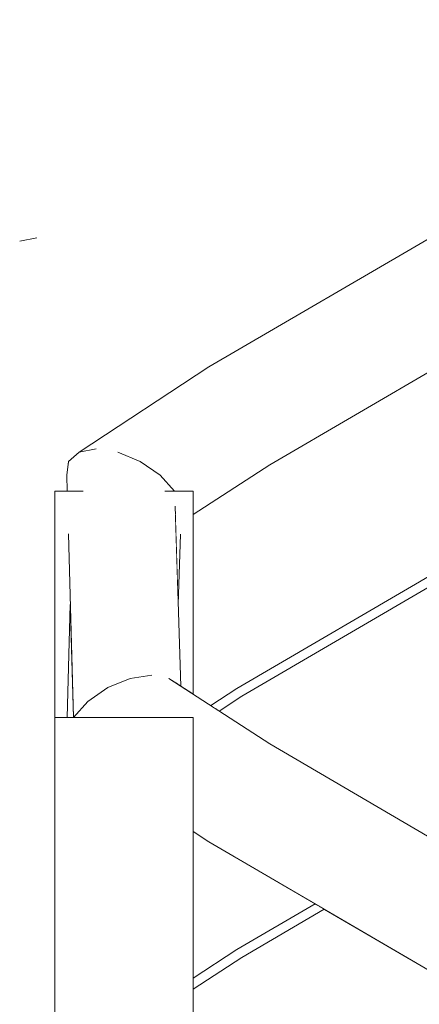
# Model space of a CAD drawing. Header units: millimetres. Extents: x -126680 to -83680, y 18016 to 39016.
# Tile 100 of 121: x -110364 to -110191, y 31921 to 32348. Entities that reach past the tile are written whole.
import ezdxf

# ---------------------------------------------------------------- set-up
doc = ezdxf.new("R2010")
doc.units = ezdxf.units.MM
doc.header["$MEASUREMENT"] = 0
doc.linetypes.add('Wipeout_Contour', pattern=[1000, 0, -1000])
doc.layers.add('Nowe_Konstrukcja - Schody', color=7, linetype='Continuous')
doc.layers.add('Nowe_Konstrukcja - Ściany zew', color=7, linetype='Continuous')
doc.layers.add('Nowe_Konstrukcja - Schody_Nr_pióra__101', color=250, linetype='Continuous', lineweight=13, true_color=0x333333)
doc.layers.add('Nowe_Konstrukcja - Schody_Nr_pióra__3', color=7, linetype='Continuous', lineweight=13)

msp = doc.modelspace()

# ---------------------------------------------------------------- linework, layer by layer
at = {"layer": 'Nowe_Konstrukcja - Schody_Nr_pióra__3', "color": 7, "linetype": 'Continuous', "lineweight": 13}
msp.add_line((-110364.21, 32251.72), (-110356.82, 32253.09), dxfattribs=at)

# ---------------------------------------------------------------- wipeouts: each hides what was drawn before it
at = {"color": 254, "linetype": 'Wipeout_Contour', "lineweight": 0, "ltscale": 344791.3532}
msp.add_wipeout([(-110343.83, 32150.21), (-110343.64, 32143.19), (-110343.18, 32143.19)], dxfattribs=at).dxf.layer = 'Nowe_Konstrukcja - Schody'
at = {"color": 254, "linetype": 'Wipeout_Contour', "lineweight": 0, "ltscale": 344657.632896}
msp.add_wipeout([(-110318.94, 32045.01), (-110334.64, 32052.03), (-110323.04, 32045.01)], dxfattribs=at).dxf.layer = 'Nowe_Konstrukcja - Schody'
at = {"color": 254, "linetype": 'Wipeout_Contour', "lineweight": 0, "ltscale": 574062.953642}
msp.add_wipeout([(-110288.98, 31931.85), (-110270.03, 31944.29), (-110236.11, 31964.11), (-110282.14, 31991.02), (-110288.98, 31995.52)], dxfattribs=at).dxf.layer = 'Nowe_Konstrukcja - Ściany zew'

# ---------------------------------------------------------------- next in the draw order: wipeouts: each hides what was drawn before it
at = {"color": 254, "linetype": 'Wipeout_Contour', "lineweight": 0, "ltscale": 344788.375237}
msp.add_wipeout([(-110342.98, 32156.16), (-110341.94, 32143.19), (-110340.73, 32143.19)], dxfattribs=at).dxf.layer = 'Nowe_Konstrukcja - Schody'
at = {"color": 254, "linetype": 'Wipeout_Contour', "lineweight": 0, "ltscale": 344678.355962}
msp.add_wipeout([(-110340.91, 32045.01), (-110323.04, 32045.01), (-110334.64, 32052.03)], dxfattribs=at).dxf.layer = 'Nowe_Konstrukcja - Schody'
at = {"color": 254, "linetype": 'Wipeout_Contour', "lineweight": 0, "ltscale": 803385.11785}
msp.add_wipeout([(-110267.93, 31940.88), (-110288.98, 31927.15), (-110288.98, 31907.72), (-110267.93, 31893.98), (-110215.05, 31863.08), (-110139.14, 31907.45), (-110232.14, 31961.8)], dxfattribs=at).dxf.layer = 'Nowe_Konstrukcja - Ściany zew'

# ---------------------------------------------------------------- next in the draw order: wipeouts: each hides what was drawn before it
at = {"color": 254, "linetype": 'Wipeout_Contour', "lineweight": 0, "ltscale": 459722.720801}
msp.add_wipeout([(-110342.98, 32156.16), (-110343.83, 32150.21), (-110343.18, 32143.19), (-110341.94, 32143.19)], dxfattribs=at).dxf.layer = 'Nowe_Konstrukcja - Schody'
at = {"color": 254, "linetype": 'Wipeout_Contour', "lineweight": 0, "ltscale": 344717.345609}
msp.add_wipeout([(-110342.27, 32094.1), (-110343.64, 32045.01), (-110340.91, 32045.01)], dxfattribs=at).dxf.layer = 'Nowe_Konstrukcja - Schody'
at = {"color": 254, "linetype": 'Wipeout_Contour', "lineweight": 0, "ltscale": 344613.094324}
msp.add_wipeout([(-110325.99, 32057.98), (-110304.56, 32045.01), (-110297.94, 32045.01)], dxfattribs=at).dxf.layer = 'Nowe_Konstrukcja - Schody'
at = {"color": 254, "linetype": 'Wipeout_Contour', "lineweight": 0, "ltscale": 458682.697878}
msp.add_wipeout([(-110001.59, 31827.06), (-110000.63, 31828.71), (-110281.14, 31992.64), (-110282.14, 31991.02)], dxfattribs=at).dxf.layer = 'Nowe_Konstrukcja - Schody'

# ---------------------------------------------------------------- next in the draw order: wipeouts: each hides what was drawn before it
at = {"color": 254, "linetype": 'Wipeout_Contour', "lineweight": 0, "ltscale": 459528.732647}
msp.add_wipeout([(-110325.99, 32057.98), (-110334.64, 32052.03), (-110318.94, 32045.01), (-110304.56, 32045.01)], dxfattribs=at).dxf.layer = 'Nowe_Konstrukcja - Schody'
at = {"color": 254, "linetype": 'Wipeout_Contour', "lineweight": 0, "ltscale": 458678.939654}
msp.add_wipeout([(-110000.63, 31828.71), (-109997.9, 31833.38), (-110278.29, 31997.25), (-110281.14, 31992.64)], dxfattribs=at).dxf.layer = 'Nowe_Konstrukcja - Schody'

# ---------------------------------------------------------------- next in the draw order: wipeouts: each hides what was drawn before it
at = {"color": 254, "linetype": 'Wipeout_Contour', "lineweight": 0, "ltscale": 459643.067986}
msp.add_wipeout([(-110341.63, 32126.68), (-110343.12, 32124.6), (-110340.91, 32045.01), (-110334.64, 32052.03)], dxfattribs=at).dxf.layer = 'Nowe_Konstrukcja - Schody'
at = {"color": 254, "linetype": 'Wipeout_Contour', "lineweight": 0, "ltscale": 458671.996073}
msp.add_wipeout([(-109997.9, 31833.38), (-109993.81, 31840.39), (-110274.02, 32004.15), (-110278.29, 31997.25)], dxfattribs=at).dxf.layer = 'Nowe_Konstrukcja - Schody'
at = {"color": 254, "linetype": 'Wipeout_Contour', "lineweight": 0, "ltscale": 459329.395246}
msp.add_wipeout([(-110288.98, 31995.52), (-110282.14, 31991.02), (-110281.14, 31992.64), (-110288.98, 31997.48)], dxfattribs=at).dxf.layer = 'Nowe_Konstrukcja - Schody'

# ---------------------------------------------------------------- next in the draw order: wipeouts: each hides what was drawn before it
at = {"color": 254, "linetype": 'Wipeout_Contour', "lineweight": 0, "ltscale": 458662.925798}
msp.add_wipeout([(-109993.81, 31840.39), (-109988.98, 31848.65), (-110268.98, 32012.28), (-110274.02, 32004.15)], dxfattribs=at).dxf.layer = 'Nowe_Konstrukcja - Schody'
at = {"color": 254, "linetype": 'Wipeout_Contour', "lineweight": 0, "ltscale": 459329.416414}
msp.add_wipeout([(-110278.29, 31997.25), (-110288.98, 32003), (-110288.98, 31997.63), (-110281.14, 31992.64)], dxfattribs=at).dxf.layer = 'Nowe_Konstrukcja - Schody'

# ---------------------------------------------------------------- next in the draw order: wipeouts: each hides what was drawn before it
at = {"color": 254, "linetype": 'Wipeout_Contour', "lineweight": 0, "ltscale": 458653.110802}
msp.add_wipeout([(-109988.98, 31848.65), (-109984.15, 31856.91), (-110263.94, 32020.42), (-110268.98, 32012.28)], dxfattribs=at).dxf.layer = 'Nowe_Konstrukcja - Schody'
at = {"color": 254, "linetype": 'Wipeout_Contour', "lineweight": 0, "ltscale": 344501.309868}
msp.add_wipeout([(-110288.98, 31997.63), (-110288.98, 31997.48), (-110281.14, 31992.64)], dxfattribs=at).dxf.layer = 'Nowe_Konstrukcja - Schody'

# ---------------------------------------------------------------- next in the draw order: wipeouts: each hides what was drawn before it
at = {"color": 254, "linetype": 'Wipeout_Contour', "lineweight": 0, "ltscale": 458644.045331}
msp.add_wipeout([(-109984.15, 31856.91), (-109980.06, 31863.91), (-110259.67, 32027.32), (-110263.94, 32020.42)], dxfattribs=at).dxf.layer = 'Nowe_Konstrukcja - Schody'
at = {"color": 254, "linetype": 'Wipeout_Contour', "lineweight": 0, "ltscale": 459329.859446}
msp.add_wipeout([(-110274.02, 32004.15), (-110288.98, 32011.4), (-110288.98, 32003.89), (-110278.29, 31997.25)], dxfattribs=at).dxf.layer = 'Nowe_Konstrukcja - Schody'

# ---------------------------------------------------------------- next in the draw order: wipeouts: each hides what was drawn before it
at = {"color": 254, "linetype": 'Wipeout_Contour', "lineweight": 0, "ltscale": 458637.108412}
msp.add_wipeout([(-109980.06, 31863.91), (-109977.33, 31868.59), (-110256.82, 32031.93), (-110259.67, 32027.32)], dxfattribs=at).dxf.layer = 'Nowe_Konstrukcja - Schody'
at = {"color": 254, "linetype": 'Wipeout_Contour', "lineweight": 0, "ltscale": 344503.106759}
msp.add_wipeout([(-110288.98, 32003.89), (-110288.98, 32003), (-110278.29, 31997.25)], dxfattribs=at).dxf.layer = 'Nowe_Konstrukcja - Schody'

# ---------------------------------------------------------------- next in the draw order: wipeouts: each hides what was drawn before it
at = {"color": 254, "linetype": 'Wipeout_Contour', "lineweight": 0, "ltscale": 458633.354563}
msp.add_wipeout([(-109977.33, 31868.59), (-109976.37, 31870.23), (-110255.82, 32033.55), (-110256.82, 32031.93)], dxfattribs=at).dxf.layer = 'Nowe_Konstrukcja - Schody'
at = {"color": 254, "linetype": 'Wipeout_Contour', "lineweight": 0, "ltscale": 459330.559311}
msp.add_wipeout([(-110288.98, 32013.29), (-110274.02, 32004.15), (-110268.98, 32012.28), (-110288.98, 32021.38)], dxfattribs=at).dxf.layer = 'Nowe_Konstrukcja - Schody'

# ---------------------------------------------------------------- next in the draw order: wipeouts: each hides what was drawn before it
at = {"color": 254, "linetype": 'Wipeout_Contour', "lineweight": 0, "ltscale": 344505.868394}
msp.add_wipeout([(-110288.98, 32013.29), (-110288.98, 32011.4), (-110274.02, 32004.15)], dxfattribs=at).dxf.layer = 'Nowe_Konstrukcja - Schody'

# ---------------------------------------------------------------- next in the draw order: wipeouts: each hides what was drawn before it
at = {"color": 254, "linetype": 'Wipeout_Contour', "lineweight": 0, "ltscale": 459331.433056}
msp.add_wipeout([(-110263.94, 32020.42), (-110288.98, 32031.61), (-110288.98, 32024.39), (-110268.98, 32012.28)], dxfattribs=at).dxf.layer = 'Nowe_Konstrukcja - Schody'

# ---------------------------------------------------------------- next in the draw order: wipeouts: each hides what was drawn before it
at = {"color": 254, "linetype": 'Wipeout_Contour', "lineweight": 0, "ltscale": 344509.167278}
msp.add_wipeout([(-110288.98, 32024.39), (-110288.98, 32021.38), (-110268.98, 32012.28)], dxfattribs=at).dxf.layer = 'Nowe_Konstrukcja - Schody'

# ---------------------------------------------------------------- next in the draw order: wipeouts: each hides what was drawn before it
at = {"color": 254, "linetype": 'Wipeout_Contour', "lineweight": 0, "ltscale": 459332.452621}
msp.add_wipeout([(-110288.98, 32040.87), (-110288.98, 32035.58), (-110263.94, 32020.42), (-110259.67, 32027.32)], dxfattribs=at).dxf.layer = 'Nowe_Konstrukcja - Schody'

# ---------------------------------------------------------------- next in the draw order: wipeouts: each hides what was drawn before it
at = {"color": 254, "linetype": 'Wipeout_Contour', "lineweight": 0, "ltscale": 344512.569187}
msp.add_wipeout([(-110288.98, 32035.58), (-110288.98, 32031.61), (-110263.94, 32020.42)], dxfattribs=at).dxf.layer = 'Nowe_Konstrukcja - Schody'

# ---------------------------------------------------------------- next in the draw order: wipeouts: each hides what was drawn before it
at = {"color": 254, "linetype": 'Wipeout_Contour', "lineweight": 0, "ltscale": 344513.91691}
msp.add_wipeout([(-110259.67, 32027.32), (-110256.82, 32031.93), (-110316.28, 32061.96)], dxfattribs=at).dxf.layer = 'Nowe_Konstrukcja - Schody'

# ---------------------------------------------------------------- next in the draw order: wipeouts: each hides what was drawn before it
at = {"color": 254, "linetype": 'Wipeout_Contour', "lineweight": 0, "ltscale": 689144.759489}
msp.add_wipeout([(-110325.99, 32057.98), (-110297.94, 32045.01), (-110288.98, 32045.01), (-110288.98, 32040.87), (-110259.67, 32027.32), (-110316.28, 32061.96)], dxfattribs=at).dxf.layer = 'Nowe_Konstrukcja - Schody'

# ---------------------------------------------------------------- next in the draw order: wipeouts: each hides what was drawn before it
at = {"color": 254, "linetype": 'Wipeout_Contour', "lineweight": 0, "ltscale": 459634.192114}
msp.add_wipeout([(-110339.5, 32136.09), (-110341.28, 32134.97), (-110334.64, 32052.03), (-110325.99, 32057.98)], dxfattribs=at).dxf.layer = 'Nowe_Konstrukcja - Schody'
at = {"color": 254, "linetype": 'Wipeout_Contour', "lineweight": 0, "ltscale": 344503.411466}
msp.add_wipeout([(-110256.82, 32031.93), (-110255.82, 32033.55), (-110306.97, 32063.36)], dxfattribs=at).dxf.layer = 'Nowe_Konstrukcja - Schody'

# ---------------------------------------------------------------- next in the draw order: wipeouts: each hides what was drawn before it
at = {"color": 254, "linetype": 'Wipeout_Contour', "lineweight": 0, "ltscale": 459641.376708}
msp.add_wipeout([(-110341.63, 32126.68), (-110334.73, 32052.94), (-110334.72, 32053.04), (-110341.28, 32134.97)], dxfattribs=at).dxf.layer = 'Nowe_Konstrukcja - Schody'
at = {"color": 254, "linetype": 'Wipeout_Contour', "lineweight": 0, "ltscale": 344568.857275}
msp.add_wipeout([(-110256.82, 32031.93), (-110306.97, 32063.36), (-110316.28, 32061.96)], dxfattribs=at).dxf.layer = 'Nowe_Konstrukcja - Schody'

# ---------------------------------------------------------------- next in the draw order: wipeouts: each hides what was drawn before it
at = {"color": 254, "linetype": 'Wipeout_Contour', "lineweight": 0, "ltscale": 344552.220933}
msp.add_wipeout([(-110255.82, 32033.55), (-110299.5, 32061.96), (-110306.97, 32063.36)], dxfattribs=at).dxf.layer = 'Nowe_Konstrukcja - Schody'

# ---------------------------------------------------------------- next in the draw order: wipeouts: each hides what was drawn before it
at = {"color": 254, "linetype": 'Wipeout_Contour', "lineweight": 0, "ltscale": 344628.222137}
msp.add_wipeout([(-110295.19, 32059.16), (-110311.97, 32156.16), (-110299.5, 32061.96)], dxfattribs=at).dxf.layer = 'Nowe_Konstrukcja - Schody'
at = {"color": 254, "linetype": 'Wipeout_Contour', "lineweight": 0, "ltscale": 344517.552105}
msp.add_wipeout([(-110268.98, 32055.92), (-110279.67, 32049.06), (-110279.37, 32048.87)], dxfattribs=at).dxf.layer = 'Nowe_Konstrukcja - Schody'
at = {"color": 254, "linetype": 'Wipeout_Contour', "lineweight": 0, "ltscale": 459002.215223}
msp.add_wipeout([(-110348.98, 31112.28), (-110288.98, 31112.28), (-110288.98, 32045.01), (-110348.98, 32045.01)], dxfattribs=at).dxf.layer = 'Nowe_Konstrukcja - Schody'

# ---------------------------------------------------------------- next in the draw order: linework, layer by layer
at = {"layer": 'Nowe_Konstrukcja - Schody_Nr_pióra__101', "color": 250, "linetype": 'Continuous', "lineweight": 13, "true_color": 0x333333}
msp.add_line((-110282.14, 31991.02), (-110288.98, 31995.52), dxfattribs=at)

# ---------------------------------------------------------------- next in the draw order: wipeouts: each hides what was drawn before it
at = {"color": 254, "linetype": 'Wipeout_Contour', "lineweight": 0, "ltscale": 344681.853251}
msp.add_wipeout([(-110311.97, 32156.16), (-110321.68, 32160.14), (-110299.5, 32061.96)], dxfattribs=at).dxf.layer = 'Nowe_Konstrukcja - Schody'
at = {"color": 254, "linetype": 'Wipeout_Contour', "lineweight": 0, "ltscale": 459354.608477}
msp.add_wipeout([(-110269.73, 32057.12), (-110280.68, 32049.72), (-110279.67, 32049.06), (-110268.98, 32055.92)], dxfattribs=at).dxf.layer = 'Nowe_Konstrukcja - Schody'
at = {"color": 254, "linetype": 'Wipeout_Contour', "lineweight": 0, "ltscale": 344437.491996}
msp.add_wipeout([(-110288.98, 31929.77), (-110288.98, 31929.02), (-110268.98, 31942.59)], dxfattribs=at).dxf.layer = 'Nowe_Konstrukcja - Schody'

# ---------------------------------------------------------------- next in the draw order: wipeouts: each hides what was drawn before it
at = {"color": 254, "linetype": 'Wipeout_Contour', "lineweight": 0, "ltscale": 344699.973837}
msp.add_wipeout([(-110316.28, 32061.96), (-110338.47, 32160.14), (-110325.99, 32057.98)], dxfattribs=at).dxf.layer = 'Nowe_Konstrukcja - Schody'
at = {"color": 254, "linetype": 'Wipeout_Contour', "lineweight": 0, "ltscale": 344612.942341}
msp.add_wipeout([(-110303.32, 32150.21), (-110295.08, 32059.09), (-110294.77, 32058.88)], dxfattribs=at).dxf.layer = 'Nowe_Konstrukcja - Schody'
at = {"color": 254, "linetype": 'Wipeout_Contour', "lineweight": 0, "ltscale": 344513.610953}
msp.add_wipeout([(-110268.24, 32054.72), (-110278.35, 32048.21), (-110278.17, 32048.09)], dxfattribs=at).dxf.layer = 'Nowe_Konstrukcja - Schody'
at = {"color": 254, "linetype": 'Wipeout_Contour', "lineweight": 0, "ltscale": 459241.93481}
msp.add_wipeout([(-110269.73, 31943.79), (-110288.98, 31930.78), (-110288.98, 31929.77), (-110268.98, 31942.59)], dxfattribs=at).dxf.layer = 'Nowe_Konstrukcja - Schody'

# ---------------------------------------------------------------- next in the draw order: wipeouts: each hides what was drawn before it
at = {"color": 254, "linetype": 'Wipeout_Contour', "lineweight": 0, "ltscale": 689526.013276}
msp.add_wipeout([(-110342.98, 32156.16), (-110340.73, 32143.19), (-110336.74, 32143.19), (-110339.5, 32136.09), (-110325.99, 32057.98), (-110338.47, 32160.14)], dxfattribs=at).dxf.layer = 'Nowe_Konstrukcja - Schody'
at = {"color": 254, "linetype": 'Wipeout_Contour', "lineweight": 0, "ltscale": 459516.80042}
msp.add_wipeout([(-110303.32, 32150.21), (-110311.97, 32156.16), (-110295.19, 32059.16), (-110295.08, 32059.09)], dxfattribs=at).dxf.layer = 'Nowe_Konstrukcja - Schody'
at = {"color": 254, "linetype": 'Wipeout_Contour', "lineweight": 0, "ltscale": 459349.506422}
msp.add_wipeout([(-110268.98, 32055.92), (-110279.37, 32048.87), (-110278.35, 32048.21), (-110268.24, 32054.72)], dxfattribs=at).dxf.layer = 'Nowe_Konstrukcja - Schody'
at = {"color": 254, "linetype": 'Wipeout_Contour', "lineweight": 0, "ltscale": 344435.545978}
msp.add_wipeout([(-110268.24, 31941.38), (-110288.98, 31928.03), (-110288.98, 31927.55)], dxfattribs=at).dxf.layer = 'Nowe_Konstrukcja - Schody'

# ---------------------------------------------------------------- next in the draw order: linework, layer by layer
at = {"layer": 'Nowe_Konstrukcja - Schody_Nr_pióra__101', "color": 250, "linetype": 'Continuous', "lineweight": 13, "true_color": 0x333333}
msp.add_line((-110343.83, 32150.21), (-110342.98, 32156.16), dxfattribs=at)

# ---------------------------------------------------------------- next in the draw order: wipeouts: each hides what was drawn before it
at = {"color": 254, "linetype": 'Wipeout_Contour', "lineweight": 0, "ltscale": 344676.461283}
msp.add_wipeout([(-110306.97, 32063.36), (-110330.99, 32161.54), (-110316.28, 32061.96)], dxfattribs=at).dxf.layer = 'Nowe_Konstrukcja - Schody'
at = {"color": 254, "linetype": 'Wipeout_Contour', "lineweight": 0, "ltscale": 689270.368369}
msp.add_wipeout([(-110297.05, 32143.19), (-110303.32, 32150.21), (-110294.77, 32058.88), (-110294.34, 32058.6), (-110296.84, 32136.64), (-110301.26, 32143.19)], dxfattribs=at).dxf.layer = 'Nowe_Konstrukcja - Schody'
at = {"color": 254, "linetype": 'Wipeout_Contour', "lineweight": 0, "ltscale": 459345.954885}
msp.add_wipeout([(-110268.24, 32054.72), (-110278.17, 32048.09), (-110277.75, 32047.81), (-110267.93, 32054.22)], dxfattribs=at).dxf.layer = 'Nowe_Konstrukcja - Schody'
at = {"color": 254, "linetype": 'Wipeout_Contour', "lineweight": 0, "ltscale": 459238.86411}
msp.add_wipeout([(-110268.98, 31942.59), (-110288.98, 31929.02), (-110288.98, 31928.03), (-110268.24, 31941.38)], dxfattribs=at).dxf.layer = 'Nowe_Konstrukcja - Schody'

# ---------------------------------------------------------------- next in the draw order: wipeouts: each hides what was drawn before it
at = {"color": 254, "linetype": 'Wipeout_Contour', "lineweight": 0, "ltscale": 344733.756371}
msp.add_wipeout([(-110330.99, 32161.54), (-110338.47, 32160.14), (-110316.28, 32061.96)], dxfattribs=at).dxf.layer = 'Nowe_Konstrukcja - Schody'
at = {"color": 254, "linetype": 'Wipeout_Contour', "lineweight": 0, "ltscale": 344630.338115}
msp.add_wipeout([(-110294.5, 32124.54), (-110296.77, 32134.5), (-110295.48, 32094.1)], dxfattribs=at).dxf.layer = 'Nowe_Konstrukcja - Schody'
at = {"color": 254, "linetype": 'Wipeout_Contour', "lineweight": 0, "ltscale": 344523.202205}
msp.add_wipeout([(-110270.03, 32057.62), (-110281.38, 32050.17), (-110281.34, 32050.15)], dxfattribs=at).dxf.layer = 'Nowe_Konstrukcja - Schody'
at = {"color": 254, "linetype": 'Wipeout_Contour', "lineweight": 0, "ltscale": 459236.746058}
msp.add_wipeout([(-110268.24, 31941.38), (-110288.98, 31927.55), (-110288.98, 31927.15), (-110267.93, 31940.88)], dxfattribs=at).dxf.layer = 'Nowe_Konstrukcja - Schody'

# ---------------------------------------------------------------- next in the draw order: wipeouts: each hides what was drawn before it
at = {"color": 254, "linetype": 'Wipeout_Contour', "lineweight": 0, "ltscale": 344651.070289}
msp.add_wipeout([(-110299.5, 32061.96), (-110321.68, 32160.14), (-110306.97, 32063.36)], dxfattribs=at).dxf.layer = 'Nowe_Konstrukcja - Schody'
at = {"color": 254, "linetype": 'Wipeout_Contour', "lineweight": 0, "ltscale": 1034281.329679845}
msp.add_wipeout([(-110348.98, 32143.19), (-110348.98, 32045.01), (-110343.64, 32045.01), (-110342.27, 32094.1), (-110343.12, 32124.6), (-110341.63, 32126.68), (-110341.28, 32134.97), (-110339.5, 32136.09), (-110336.74, 32143.19)], dxfattribs=at).dxf.layer = 'Nowe_Konstrukcja - Schody'
at = {"color": 254, "linetype": 'Wipeout_Contour', "lineweight": 0, "ltscale": 344521.520728}
msp.add_wipeout([(-110280.93, 32049.88), (-110280.68, 32049.72), (-110269.73, 32057.12)], dxfattribs=at).dxf.layer = 'Nowe_Konstrukcja - Schody'
at = {"color": 254, "linetype": 'Wipeout_Contour', "lineweight": 0, "ltscale": 344440.308456}
msp.add_wipeout([(-110288.98, 31931.85), (-110288.98, 31931.77), (-110270.03, 31944.29)], dxfattribs=at).dxf.layer = 'Nowe_Konstrukcja - Schody'

# ---------------------------------------------------------------- next in the draw order: linework, layer by layer
at = {"layer": 'Nowe_Konstrukcja - Schody_Nr_pióra__101', "color": 250, "linetype": 'Continuous', "lineweight": 13, "true_color": 0x333333}
for p, q in [((-110343.64, 32143.19), (-110343.83, 32150.21)), ((-110348.98, 32143.19), (-110336.7, 32143.19)), ((-110348.98, 32045.01), (-110348.98, 32143.19)), ((-110340.91, 32045.01), (-110343.12, 32124.67)), ((-110343.64, 32045.01), (-110342.27, 32094.1)), ((-110348.98, 32045.01), (-110288.98, 32045.01)), ((-110348.98, 31112.28), (-110348.98, 32045.01))]:
    msp.add_line(p, q, dxfattribs=at)

# ---------------------------------------------------------------- next in the draw order: wipeouts: each hides what was drawn before it
at = {"color": 254, "linetype": 'Wipeout_Contour', "lineweight": 0, "ltscale": 344709.147473}
msp.add_wipeout([(-110321.68, 32160.14), (-110330.99, 32161.54), (-110306.97, 32063.36)], dxfattribs=at).dxf.layer = 'Nowe_Konstrukcja - Schody'
at = {"color": 254, "linetype": 'Wipeout_Contour', "lineweight": 0, "ltscale": 459358.278601}
msp.add_wipeout([(-110270.03, 32057.62), (-110281.34, 32050.15), (-110280.93, 32049.88), (-110269.73, 32057.12)], dxfattribs=at).dxf.layer = 'Nowe_Konstrukcja - Schody'
at = {"color": 254, "linetype": 'Wipeout_Contour', "lineweight": 0, "ltscale": 344688.048937}
msp.add_wipeout([(-110334.73, 32052.94), (-110334.64, 32052.03), (-110334.72, 32053.04)], dxfattribs=at).dxf.layer = 'Nowe_Konstrukcja - Schody'
at = {"color": 254, "linetype": 'Wipeout_Contour', "lineweight": 0, "ltscale": 344439.466642}
msp.add_wipeout([(-110269.73, 31943.79), (-110288.98, 31931.34), (-110288.98, 31930.78)], dxfattribs=at).dxf.layer = 'Nowe_Konstrukcja - Schody'

# ---------------------------------------------------------------- next in the draw order: linework, layer by layer
at = {"layer": 'Nowe_Konstrukcja - Schody_Nr_pióra__101', "color": 250, "linetype": 'Continuous', "lineweight": 13, "true_color": 0x333333}
for p, q in [((-110325.99, 32057.98), (-110316.28, 32061.96)), ((-110316.28, 32061.96), (-110306.97, 32063.36)), ((-110334.64, 32052.03), (-110325.99, 32057.98)), ((-110340.91, 32045.01), (-110334.64, 32052.03))]:
    msp.add_line(p, q, dxfattribs=at)

# ---------------------------------------------------------------- next in the draw order: wipeouts: each hides what was drawn before it
at = {"color": 254, "linetype": 'Wipeout_Contour', "lineweight": 0, "ltscale": 344697.125931}
msp.add_wipeout([(-110321.68, 32160.14), (-110311.97, 32156.16), (-110278.29, 32190.95)], dxfattribs=at).dxf.layer = 'Nowe_Konstrukcja - Schody'
at = {"color": 254, "linetype": 'Wipeout_Contour', "lineweight": 0, "ltscale": 459244.155884}
msp.add_wipeout([(-110270.03, 31944.29), (-110288.98, 31931.77), (-110288.98, 31931.34), (-110269.73, 31943.79)], dxfattribs=at).dxf.layer = 'Nowe_Konstrukcja - Schody'

# ---------------------------------------------------------------- next in the draw order: linework, layer by layer
at = {"layer": 'Nowe_Konstrukcja - Schody_Nr_pióra__101', "color": 250, "linetype": 'Continuous', "lineweight": 13, "true_color": 0x333333}
msp.add_line((-110288.98, 31112.28), (-110288.98, 32045.01), dxfattribs=at)

# ---------------------------------------------------------------- next in the draw order: wipeouts: each hides what was drawn before it
at = {"color": 254, "linetype": 'Wipeout_Contour', "lineweight": 0, "ltscale": 344679.45972}
msp.add_wipeout([(-110321.68, 32160.14), (-110278.29, 32190.95), (-110281.14, 32195.56)], dxfattribs=at).dxf.layer = 'Nowe_Konstrukcja - Schody'
at = {"color": 254, "linetype": 'Wipeout_Contour', "lineweight": 0, "ltscale": 459156.347352}
msp.add_wipeout([(-110235.53, 31963.77), (-110269.73, 31943.79), (-110268.98, 31942.59), (-110234.12, 31962.96)], dxfattribs=at).dxf.layer = 'Nowe_Konstrukcja - Schody'

# ---------------------------------------------------------------- next in the draw order: wipeouts: each hides what was drawn before it
at = {"color": 254, "linetype": 'Wipeout_Contour', "lineweight": 0, "ltscale": 344670.704707}
msp.add_wipeout([(-110311.97, 32156.16), (-110303.32, 32150.21), (-110274.02, 32184.06)], dxfattribs=at).dxf.layer = 'Nowe_Konstrukcja - Schody'
at = {"color": 254, "linetype": 'Wipeout_Contour', "lineweight": 0, "ltscale": 459151.099863}
msp.add_wipeout([(-110234.12, 31962.96), (-110268.98, 31942.59), (-110268.24, 31941.38), (-110232.72, 31962.14)], dxfattribs=at).dxf.layer = 'Nowe_Konstrukcja - Schody'

# ---------------------------------------------------------------- next in the draw order: wipeouts: each hides what was drawn before it
at = {"color": 254, "linetype": 'Wipeout_Contour', "lineweight": 0, "ltscale": 344658.892081}
msp.add_wipeout([(-110311.97, 32156.16), (-110274.02, 32184.06), (-110278.29, 32190.95)], dxfattribs=at).dxf.layer = 'Nowe_Konstrukcja - Schody'
at = {"color": 254, "linetype": 'Wipeout_Contour', "lineweight": 0, "ltscale": 459147.396448}
msp.add_wipeout([(-110232.72, 31962.14), (-110268.24, 31941.38), (-110267.93, 31940.88), (-110232.14, 31961.8)], dxfattribs=at).dxf.layer = 'Nowe_Konstrukcja - Schody'

# ---------------------------------------------------------------- next in the draw order: linework, layer by layer
at = {"layer": 'Nowe_Konstrukcja - Schody_Nr_pióra__101', "color": 250, "linetype": 'Continuous', "lineweight": 13, "true_color": 0x333333}
msp.add_line((-110288.98, 31927.15), (-110267.93, 31940.88), dxfattribs=at)

# ---------------------------------------------------------------- next in the draw order: wipeouts: each hides what was drawn before it
at = {"color": 254, "linetype": 'Wipeout_Contour', "lineweight": 0, "ltscale": 344645.609396}
msp.add_wipeout([(-110303.32, 32150.21), (-110297.05, 32143.19), (-110268.98, 32175.92)], dxfattribs=at).dxf.layer = 'Nowe_Konstrukcja - Schody'
at = {"color": 254, "linetype": 'Wipeout_Contour', "lineweight": 0, "ltscale": 459160.06534}
msp.add_wipeout([(-110236.11, 31964.11), (-110270.03, 31944.29), (-110269.73, 31943.79), (-110235.53, 31963.77)], dxfattribs=at).dxf.layer = 'Nowe_Konstrukcja - Schody'

# ---------------------------------------------------------------- next in the draw order: linework, layer by layer
at = {"layer": 'Nowe_Konstrukcja - Schody_Nr_pióra__101', "color": 250, "linetype": 'Continuous', "lineweight": 13, "true_color": 0x333333}
for p, q in [((-109976.37, 31870.23), (-110255.82, 32033.55)), ((-110001.59, 31827.06), (-110282.14, 31991.02)), ((-110270.03, 31944.29), (-110236.11, 31964.11)), ((-110267.93, 31940.88), (-110232.14, 31961.8)), ((-110288.98, 31931.85), (-110270.03, 31944.29))]:
    msp.add_line(p, q, dxfattribs=at)

# ---------------------------------------------------------------- next in the draw order: wipeouts: each hides what was drawn before it
at = {"color": 254, "linetype": 'Wipeout_Contour', "lineweight": 0, "ltscale": 344635.732051}
msp.add_wipeout([(-110303.32, 32150.21), (-110268.98, 32175.92), (-110274.02, 32184.06)], dxfattribs=at).dxf.layer = 'Nowe_Konstrukcja - Schody'

# ---------------------------------------------------------------- next in the draw order: linework, layer by layer
at = {"layer": 'Nowe_Konstrukcja - Schody_Nr_pióra__101', "color": 250, "linetype": 'Continuous', "lineweight": 13, "true_color": 0x333333}
msp.add_line((-110311.97, 32156.16), (-110303.32, 32150.21), dxfattribs=at)

# ---------------------------------------------------------------- next in the draw order: wipeouts: each hides what was drawn before it
at = {"color": 254, "linetype": 'Wipeout_Contour', "lineweight": 0, "ltscale": 459499.474759}
msp.add_wipeout([(-110263.94, 32167.78), (-110297.05, 32143.19), (-110288.98, 32143.19), (-110288.98, 32141.56)], dxfattribs=at).dxf.layer = 'Nowe_Konstrukcja - Schody'

# ---------------------------------------------------------------- next in the draw order: wipeouts: each hides what was drawn before it
at = {"color": 254, "linetype": 'Wipeout_Contour', "lineweight": 0, "ltscale": 344613.51687}
msp.add_wipeout([(-110297.05, 32143.19), (-110263.94, 32167.78), (-110268.98, 32175.92)], dxfattribs=at).dxf.layer = 'Nowe_Konstrukcja - Schody'

# ---------------------------------------------------------------- next in the draw order: wipeouts: each hides what was drawn before it
at = {"color": 254, "linetype": 'Wipeout_Contour', "lineweight": 0, "ltscale": 344605.695565}
msp.add_wipeout([(-110288.98, 32139.86), (-110288.98, 32135.43), (-110259.67, 32160.88)], dxfattribs=at).dxf.layer = 'Nowe_Konstrukcja - Schody'

# ---------------------------------------------------------------- next in the draw order: wipeouts: each hides what was drawn before it
at = {"color": 254, "linetype": 'Wipeout_Contour', "lineweight": 0, "ltscale": 459468.154472}
msp.add_wipeout([(-110263.94, 32167.78), (-110288.98, 32141.56), (-110288.98, 32139.86), (-110259.67, 32160.88)], dxfattribs=at).dxf.layer = 'Nowe_Konstrukcja - Schody'

# ---------------------------------------------------------------- next in the draw order: wipeouts: each hides what was drawn before it
at = {"color": 254, "linetype": 'Wipeout_Contour', "lineweight": 0, "ltscale": 344599.573399}
msp.add_wipeout([(-110256.82, 32156.27), (-110288.98, 32134.32), (-110288.98, 32133.64)], dxfattribs=at).dxf.layer = 'Nowe_Konstrukcja - Schody'

# ---------------------------------------------------------------- next in the draw order: wipeouts: each hides what was drawn before it
at = {"color": 254, "linetype": 'Wipeout_Contour', "lineweight": 0, "ltscale": 459454.898477}
msp.add_wipeout([(-110259.67, 32160.88), (-110288.98, 32135.43), (-110288.98, 32134.32), (-110256.82, 32156.27)], dxfattribs=at).dxf.layer = 'Nowe_Konstrukcja - Schody'

# ---------------------------------------------------------------- next in the draw order: wipeouts: each hides what was drawn before it
at = {"color": 254, "linetype": 'Wipeout_Contour', "lineweight": 0, "ltscale": 344738.340071}
msp.add_wipeout([(-110282.14, 32197.18), (-110338.47, 32160.14), (-110330.99, 32161.54)], dxfattribs=at).dxf.layer = 'Nowe_Konstrukcja - Schody'
at = {"color": 254, "linetype": 'Wipeout_Contour', "lineweight": 0, "ltscale": 459448.687278}
msp.add_wipeout([(-110288.98, 32133.64), (-110288.98, 32133.08), (-110255.82, 32154.65), (-110256.82, 32156.27)], dxfattribs=at).dxf.layer = 'Nowe_Konstrukcja - Schody'

# ---------------------------------------------------------------- next in the draw order: linework, layer by layer
at = {"layer": 'Nowe_Konstrukcja - Schody_Nr_pióra__101', "color": 250, "linetype": 'Continuous', "lineweight": 13, "true_color": 0x333333}
msp.add_line((-110342.98, 32156.16), (-110338.47, 32160.14), dxfattribs=at)

# ---------------------------------------------------------------- next in the draw order: wipeouts: each hides what was drawn before it
at = {"color": 254, "linetype": 'Wipeout_Contour', "lineweight": 0, "ltscale": 344720.865319}
msp.add_wipeout([(-110330.99, 32161.54), (-110321.68, 32160.14), (-110281.14, 32195.56)], dxfattribs=at).dxf.layer = 'Nowe_Konstrukcja - Schody'
at = {"color": 254, "linetype": 'Wipeout_Contour', "lineweight": 0, "ltscale": 918992.794967}
msp.add_wipeout([(-110301.26, 32143.19), (-110296.84, 32136.64), (-110296.77, 32134.5), (-110294.5, 32124.54), (-110295.48, 32094.1), (-110294.34, 32058.6), (-110288.98, 32055.12), (-110288.98, 32143.19)], dxfattribs=at).dxf.layer = 'Nowe_Konstrukcja - Schody'

# ---------------------------------------------------------------- next in the draw order: linework, layer by layer
at = {"layer": 'Nowe_Konstrukcja - Schody_Nr_pióra__101', "color": 250, "linetype": 'Continuous', "lineweight": 13, "true_color": 0x333333}
for p, q in [((-110303.32, 32150.21), (-110297.05, 32143.19)), ((-110301.32, 32143.19), (-110288.98, 32143.19)), ((-110288.98, 32055.12), (-110288.98, 32143.19)), ((-110294.34, 32058.6), (-110296.85, 32136.74)), ((-110295.48, 32094.1), (-110294.5, 32124.64))]:
    msp.add_line(p, q, dxfattribs=at)

# ---------------------------------------------------------------- next in the draw order: wipeouts: each hides what was drawn before it
at = {"color": 254, "linetype": 'Wipeout_Contour', "lineweight": 0, "ltscale": 344694.29721}
msp.add_wipeout([(-110330.99, 32161.54), (-110281.14, 32195.56), (-110282.14, 32197.18)], dxfattribs=at).dxf.layer = 'Nowe_Konstrukcja - Schody'

# ---------------------------------------------------------------- next in the draw order: linework, layer by layer
at = {"layer": 'Nowe_Konstrukcja - Schody_Nr_pióra__101', "color": 250, "linetype": 'Continuous', "lineweight": 13, "true_color": 0x333333}
for p, q in [((-110338.47, 32160.14), (-110330.99, 32161.54)), ((-110321.68, 32160.14), (-110311.97, 32156.16))]:
    msp.add_line(p, q, dxfattribs=at)

# ---------------------------------------------------------------- next in the draw order: wipeouts: each hides what was drawn before it
at = {"color": 254, "linetype": 'Wipeout_Contour', "lineweight": 0, "ltscale": 459084.487513}
msp.add_wipeout([(-110281.14, 32195.56), (-110278.29, 32190.95), (-109997.9, 32354.82), (-110000.63, 32359.5)], dxfattribs=at).dxf.layer = 'Nowe_Konstrukcja - Schody'

# ---------------------------------------------------------------- next in the draw order: wipeouts: each hides what was drawn before it
at = {"color": 254, "linetype": 'Wipeout_Contour', "lineweight": 0, "ltscale": 459064.579947}
msp.add_wipeout([(-110278.29, 32190.95), (-110274.02, 32184.06), (-109993.81, 32347.82), (-109997.9, 32354.82)], dxfattribs=at).dxf.layer = 'Nowe_Konstrukcja - Schody'

# ---------------------------------------------------------------- next in the draw order: wipeouts: each hides what was drawn before it
at = {"color": 254, "linetype": 'Wipeout_Contour', "lineweight": 0, "ltscale": 459038.570394}
msp.add_wipeout([(-110274.02, 32184.06), (-110268.98, 32175.92), (-109988.98, 32339.56), (-109993.81, 32347.82)], dxfattribs=at).dxf.layer = 'Nowe_Konstrukcja - Schody'

# ---------------------------------------------------------------- next in the draw order: wipeouts: each hides what was drawn before it
at = {"color": 254, "linetype": 'Wipeout_Contour', "lineweight": 0, "ltscale": 459010.419118}
msp.add_wipeout([(-110268.98, 32175.92), (-110263.94, 32167.78), (-109984.15, 32331.3), (-109988.98, 32339.56)], dxfattribs=at).dxf.layer = 'Nowe_Konstrukcja - Schody'

# ---------------------------------------------------------------- next in the draw order: wipeouts: each hides what was drawn before it
at = {"color": 254, "linetype": 'Wipeout_Contour', "lineweight": 0, "ltscale": 458984.411893}
msp.add_wipeout([(-110263.94, 32167.78), (-110259.67, 32160.88), (-109980.06, 32324.29), (-109984.15, 32331.3)], dxfattribs=at).dxf.layer = 'Nowe_Konstrukcja - Schody'

# ---------------------------------------------------------------- next in the draw order: wipeouts: each hides what was drawn before it
at = {"color": 254, "linetype": 'Wipeout_Contour', "lineweight": 0, "ltscale": 458964.507542}
msp.add_wipeout([(-110259.67, 32160.88), (-110256.82, 32156.27), (-109977.33, 32319.61), (-109980.06, 32324.29)], dxfattribs=at).dxf.layer = 'Nowe_Konstrukcja - Schody'

# ---------------------------------------------------------------- next in the draw order: wipeouts: each hides what was drawn before it
at = {"color": 254, "linetype": 'Wipeout_Contour', "lineweight": 0, "ltscale": 458953.735555}
msp.add_wipeout([(-109977.33, 32319.61), (-110256.82, 32156.27), (-110255.82, 32154.65), (-109976.37, 32317.97)], dxfattribs=at).dxf.layer = 'Nowe_Konstrukcja - Schody'

# ---------------------------------------------------------------- next in the draw order: wipeouts: each hides what was drawn before it
at = {"color": 254, "linetype": 'Wipeout_Contour', "lineweight": 0, "ltscale": 459095.261581}
msp.add_wipeout([(-110001.59, 32361.14), (-110282.14, 32197.18), (-110281.14, 32195.56), (-110000.63, 32359.5)], dxfattribs=at).dxf.layer = 'Nowe_Konstrukcja - Schody'

# ---------------------------------------------------------------- next in the draw order: linework, layer by layer
at = {"layer": 'Nowe_Konstrukcja - Schody_Nr_pióra__101', "color": 250, "linetype": 'Continuous', "lineweight": 13, "true_color": 0x333333}
msp.add_line((-110338.47, 32160.14), (-110282.14, 32197.18), dxfattribs=at)

# ---------------------------------------------------------------- next in the draw order: wipeouts: each hides what was drawn before it
at = {"color": 254, "linetype": 'Wipeout_Contour', "lineweight": 0, "ltscale": 458891.876277}
msp.add_wipeout([(-110269.73, 32057.12), (-110268.98, 32055.92), (-109988.98, 32219.56), (-109989.69, 32220.78)], dxfattribs=at).dxf.layer = 'Nowe_Konstrukcja - Schody'

# ---------------------------------------------------------------- next in the draw order: wipeouts: each hides what was drawn before it
at = {"color": 254, "linetype": 'Wipeout_Contour', "lineweight": 0, "ltscale": 458887.718784}
msp.add_wipeout([(-110268.98, 32055.92), (-110268.24, 32054.72), (-109988.27, 32218.33), (-109988.98, 32219.56)], dxfattribs=at).dxf.layer = 'Nowe_Konstrukcja - Schody'

# ---------------------------------------------------------------- next in the draw order: wipeouts: each hides what was drawn before it
at = {"color": 254, "linetype": 'Wipeout_Contour', "lineweight": 0, "ltscale": 458884.778959}
msp.add_wipeout([(-110268.24, 32054.72), (-110267.93, 32054.22), (-109987.97, 32217.83), (-109988.27, 32218.33)], dxfattribs=at).dxf.layer = 'Nowe_Konstrukcja - Schody'

# ---------------------------------------------------------------- next in the draw order: linework, layer by layer
at = {"layer": 'Nowe_Konstrukcja - Schody_Nr_pióra__101', "color": 250, "linetype": 'Continuous', "lineweight": 13, "true_color": 0x333333}
msp.add_line((-110277.75, 32047.81), (-110267.93, 32054.22), dxfattribs=at)

# ---------------------------------------------------------------- next in the draw order: wipeouts: each hides what was drawn before it
at = {"color": 254, "linetype": 'Wipeout_Contour', "lineweight": 0, "ltscale": 458894.816034}
msp.add_wipeout([(-110270.03, 32057.62), (-110269.73, 32057.12), (-109989.69, 32220.78), (-109989.99, 32221.28)], dxfattribs=at).dxf.layer = 'Nowe_Konstrukcja - Schody'

# ---------------------------------------------------------------- next in the draw order: linework, layer by layer
at = {"layer": 'Nowe_Konstrukcja - Schody_Nr_pióra__101', "color": 250, "linetype": 'Continuous', "lineweight": 13, "true_color": 0x333333}
for p, q in [((-110282.14, 32197.18), (-110001.59, 32361.14)), ((-110255.82, 32154.65), (-109976.37, 32317.97)), ((-110270.03, 32057.62), (-109989.99, 32221.28)), ((-110267.93, 32054.22), (-109987.97, 32217.83)), ((-110288.98, 32133.08), (-110255.82, 32154.65)), ((-110255.82, 32033.55), (-110299.5, 32061.96)), ((-110281.38, 32050.17), (-110270.03, 32057.62))]:
    msp.add_line(p, q, dxfattribs=at)

doc.saveas('drawing.dxf')
